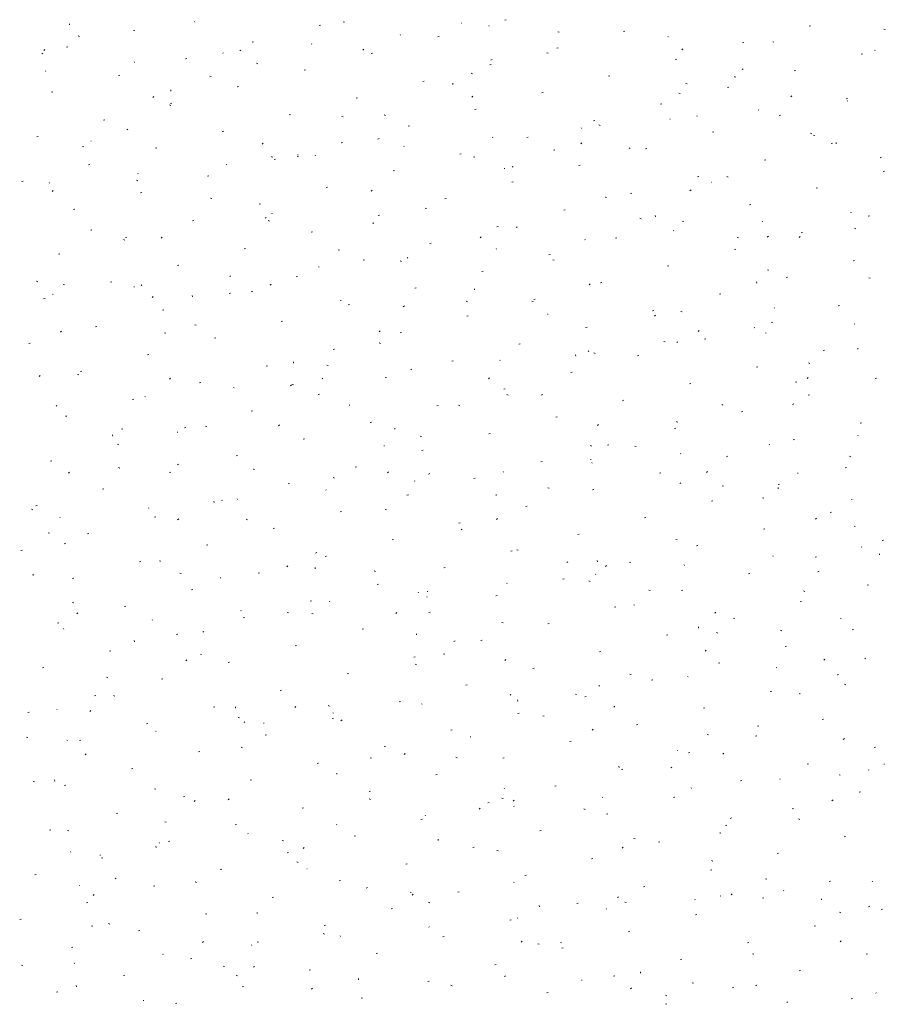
# Model space of a CAD drawing. Extents: x -740 to 300, y 62 to 1112.
# Tile 95 of 187: x -596 to -534, y 901 to 972. Entities that reach past the tile are written whole.
import ezdxf

# ---------------------------------------------------------------- set-up
doc = ezdxf.new("R2010")
doc.units = 0
doc.layers.get('0').update_dxf_attribs({"lineweight": 13})
doc.layers.add('60- 61 allgemeine Ausstattung- 4 Terrassen', color=9, linetype='Continuous', lineweight=9, true_color=0x808080)

# ---------------------------------------------------------------- blocks, each defined once
blk = doc.blocks.new('Referenz-A06CPVBEL0')
at = {"layer": '60- 61 allgemeine Ausstattung- 4 Terrassen', "color": 0}
for p, q in [((-591.953, 971.256), (-591.962, 971.344)), ((-583.037, 971.507), (-583.02, 971.466)), ((-574.131, 971.229), (-574.036, 971.253)), ((-572.409, 971.489), (-572.317, 971.453)), ((-564.002, 971.394), (-563.958, 971.391)), ((-561.982, 971.179), (-562.015, 971.216)), ((-560.875, 971.608), (-560.78, 971.632)), ((-539.138, 971.176), (-539.042, 971.2)), ((-591.348, 970.472), (-591.254, 970.443)), ((-587.388, 970.85), (-587.292, 970.874)), ((-568.313, 970.53), (-568.346, 970.567)), ((-565.65, 970.418), (-565.555, 970.442)), ((-557.079, 970.771), (-556.988, 970.734)), ((-552.394, 970.797), (-552.299, 970.821)), ((-549.238, 970.42), (-549.194, 970.417)), ((-533.803, 970.95), (-533.709, 970.921)), ((-592.163, 969.66), (-592.067, 969.683)), ((-578.906, 970.039), (-578.811, 970.062)), ((-574.644, 969.881), (-574.677, 969.917)), ((-557.169, 969.606), (-557.074, 969.63)), ((-543.913, 969.985), (-543.818, 970.009)), ((-541.75, 970.053), (-541.658, 970.016)), ((-593.942, 969.239), (-593.851, 969.202)), ((-593.713, 969.495), (-593.785, 969.427)), ((-580.975, 969.231), (-581.008, 969.268)), ((-579.722, 969.465), (-579.802, 969.408)), ((-570.942, 969.519), (-571.014, 969.452)), ((-570.425, 969.227), (-570.33, 969.251)), ((-557.87, 969.272), (-557.775, 969.243)), ((-548.17, 969.543), (-548.242, 969.476)), ((-535.432, 969.174), (-535.336, 969.198)), ((-534.474, 969.446), (-534.43, 969.443)), ((-587.306, 968.582), (-587.339, 968.619)), ((-583.682, 968.848), (-583.586, 968.872)), ((-578.612, 968.521), (-578.521, 968.484)), ((-561.944, 968.416), (-561.849, 968.44)), ((-561.79, 968.797), (-561.871, 968.74)), ((-548.688, 968.795), (-548.593, 968.819)), ((-593.638, 967.933), (-593.671, 967.969)), ((-588.457, 967.658), (-588.361, 967.681)), ((-581.936, 967.594), (-581.842, 967.565)), ((-575.2, 968.037), (-575.105, 968.06)), ((-563.283, 967.802), (-563.192, 967.766)), ((-553.463, 967.604), (-553.368, 967.628)), ((-544.436, 967.506), (-544.445, 967.594)), ((-543.858, 968.128), (-543.939, 968.072)), ((-540.207, 967.983), (-540.112, 968.007)), ((-579.976, 966.846), (-579.88, 966.87)), ((-566.719, 967.225), (-566.624, 967.249)), ((-564.58, 967.015), (-564.589, 967.103)), ((-547.953, 967.084), (-547.862, 967.047)), ((-544.982, 966.793), (-544.887, 966.817)), ((-593.232, 966.467), (-593.136, 966.491)), ((-585.927, 966.15), (-585.999, 966.083)), ((-584.724, 966.525), (-584.733, 966.613)), ((-563.155, 966.175), (-563.227, 966.107)), ((-558.238, 966.414), (-558.143, 966.438)), ((-548.457, 966.394), (-548.363, 966.365)), ((-540.384, 966.199), (-540.456, 966.132)), ((-584.816, 965.552), (-584.725, 965.515)), ((-584.751, 965.656), (-584.655, 965.679)), ((-571.494, 966.035), (-571.399, 966.058)), ((-549.757, 965.602), (-549.662, 965.626)), ((-536.501, 965.981), (-536.406, 966.005)), ((-536.402, 965.813), (-536.435, 965.85)), ((-576.27, 964.844), (-576.174, 964.868)), ((-572.524, 964.716), (-572.429, 964.687)), ((-569.487, 964.834), (-569.395, 964.797)), ((-563.013, 965.223), (-562.918, 965.247)), ((-547.169, 964.76), (-547.152, 964.719)), ((-542.734, 965.164), (-542.766, 965.2)), ((-541.276, 964.791), (-541.181, 964.815)), ((-589.526, 964.465), (-589.43, 964.489)), ((-567.788, 964.033), (-567.693, 964.056)), ((-554.532, 964.412), (-554.437, 964.436)), ((-554.157, 964.115), (-554.066, 964.078)), ((-549.065, 964.514), (-549.098, 964.551)), ((-594.301, 963.274), (-594.205, 963.298)), ((-587.784, 963.819), (-587.865, 963.763)), ((-581.045, 963.654), (-580.949, 963.677)), ((-555.396, 963.865), (-555.429, 963.902)), ((-546.051, 963.6), (-545.956, 963.624)), ((-539.045, 963.517), (-538.951, 963.488)), ((-538.827, 963.397), (-538.736, 963.36)), ((-590.445, 962.952), (-590.401, 962.95)), ((-578.14, 962.806), (-578.212, 962.739)), ((-572.564, 962.842), (-572.468, 962.866)), ((-569.853, 963.151), (-569.933, 963.095)), ((-568.058, 962.566), (-568.091, 962.603)), ((-561.727, 963.216), (-561.76, 963.252)), ((-559.307, 963.221), (-559.212, 963.245)), ((-555.369, 962.83), (-555.441, 962.763)), ((-537.57, 962.789), (-537.475, 962.813)), ((-537.207, 962.775), (-537.216, 962.863)), ((-591.02, 962.583), (-590.929, 962.546)), ((-585.82, 962.463), (-585.724, 962.487)), ((-575.681, 961.978), (-575.637, 961.976)), ((-574.389, 961.917), (-574.422, 961.954)), ((-564.082, 962.031), (-563.987, 962.054)), ((-557.351, 962.284), (-557.36, 962.372)), ((-551.921, 962.483), (-552.001, 962.426)), ((-550.826, 962.41), (-550.731, 962.434)), ((-590.595, 961.272), (-590.499, 961.296)), ((-580.721, 961.268), (-580.753, 961.304)), ((-577.495, 961.794), (-577.504, 961.882)), ((-577.339, 961.652), (-577.243, 961.675)), ((-575.69, 961.865), (-575.599, 961.828)), ((-563.111, 961.839), (-563.017, 961.81)), ((-555.601, 961.219), (-555.506, 961.243)), ((-542.345, 961.598), (-542.25, 961.622)), ((-533.989, 961.815), (-534.07, 961.758)), ((-587.052, 960.618), (-587.085, 960.655)), ((-582.114, 960.461), (-582.018, 960.485)), ((-568.858, 960.84), (-568.762, 960.864)), ((-560.917, 961.004), (-560.873, 961.002)), ((-560.361, 961.147), (-560.27, 961.11)), ((-533.864, 960.787), (-533.769, 960.811)), ((-595.37, 960.082), (-595.274, 960.106)), ((-593.383, 959.969), (-593.416, 960.005)), ((-587.178, 960.161), (-587.083, 960.132)), ((-560.376, 960.029), (-560.281, 960.052)), ((-547.12, 960.408), (-547.025, 960.432)), ((-546.154, 960.03), (-546.109, 960.028)), ((-545.031, 960.428), (-544.94, 960.391)), ((-593.125, 959.438), (-593.197, 959.371)), ((-586.889, 959.27), (-586.793, 959.294)), ((-573.633, 959.65), (-573.537, 959.673)), ((-570.354, 959.462), (-570.426, 959.395)), ((-551.895, 959.217), (-551.8, 959.241)), ((-547.582, 959.486), (-547.654, 959.419)), ((-538.639, 959.596), (-538.544, 959.62)), ((-581.894, 958.896), (-581.803, 958.859)), ((-578.408, 958.459), (-578.312, 958.483)), ((-565.152, 958.838), (-565.056, 958.862)), ((-553.699, 958.961), (-553.605, 958.932)), ((-543.414, 958.406), (-543.319, 958.43)), ((-591.664, 958.08), (-591.568, 958.104)), ((-577.506, 957.818), (-577.49, 957.777)), ((-569.927, 957.648), (-569.831, 957.671)), ((-566.565, 958.178), (-566.473, 958.141)), ((-556.67, 958.027), (-556.575, 958.05)), ((-536.148, 957.849), (-536.18, 957.886)), ((-583.183, 957.268), (-583.087, 957.292)), ((-577.915, 957.506), (-577.996, 957.449)), ((-577.765, 957.283), (-577.671, 957.254)), ((-570.266, 957.063), (-570.275, 957.151)), ((-551.235, 957.459), (-551.144, 957.423)), ((-550.122, 957.553), (-550.131, 957.642)), ((-548.189, 957.215), (-548.094, 957.239)), ((-542.479, 957.2), (-542.512, 957.236)), ((-534.933, 957.594), (-534.838, 957.618)), ((-590.41, 956.573), (-590.419, 956.661)), ((-574.702, 956.457), (-574.606, 956.481)), ((-561.446, 956.836), (-561.35, 956.86)), ((-559.983, 956.837), (-560.064, 956.781)), ((-548.81, 956.551), (-548.843, 956.587)), ((-539.708, 956.404), (-539.613, 956.428)), ((-535.905, 956.741), (-535.814, 956.704)), ((-588.098, 955.927), (-588.007, 955.89)), ((-587.958, 956.078), (-587.862, 956.102)), ((-585.338, 956.094), (-585.41, 956.026)), ((-566.221, 955.646), (-566.125, 955.669)), ((-562.567, 956.118), (-562.639, 956.051)), ((-555.141, 955.901), (-555.174, 955.938)), ((-552.964, 956.025), (-552.869, 956.048)), ((-544.286, 956.083), (-544.192, 956.054)), ((-542.052, 956.169), (-542.132, 956.113)), ((-539.796, 956.142), (-539.868, 956.075)), ((-592.733, 954.887), (-592.637, 954.911)), ((-579.477, 955.266), (-579.381, 955.29)), ((-572.768, 955.209), (-572.677, 955.172)), ((-561.472, 955.252), (-561.505, 955.288)), ((-557.74, 954.834), (-557.644, 954.858)), ((-544.483, 955.213), (-544.388, 955.237)), ((-570.996, 954.455), (-570.9, 954.479)), ((-568.353, 954.405), (-568.259, 954.376)), ((-567.803, 954.603), (-567.836, 954.639)), ((-557.439, 954.491), (-557.347, 954.454)), ((-536.002, 954.402), (-535.907, 954.426)), ((-584.252, 954.076), (-584.156, 954.1)), ((-574.135, 953.953), (-574.168, 953.99)), ((-562.515, 953.644), (-562.419, 953.667)), ((-549.258, 954.023), (-549.163, 954.046)), ((-542.109, 953.772), (-542.018, 953.736)), ((-594.302, 952.959), (-594.21, 952.922)), ((-589.027, 952.885), (-588.931, 952.909)), ((-580.466, 953.304), (-580.499, 953.34)), ((-577.552, 952.749), (-577.624, 952.682)), ((-575.771, 953.264), (-575.675, 953.288)), ((-554.781, 952.774), (-554.852, 952.706)), ((-554.034, 952.832), (-553.938, 952.856)), ((-542.893, 952.823), (-542.902, 952.911)), ((-540.777, 953.211), (-540.682, 953.235)), ((-534.874, 953.206), (-534.78, 953.177)), ((-593.128, 952.005), (-593.161, 952.042)), ((-592.419, 952.727), (-592.325, 952.698)), ((-587.361, 952.563), (-587.316, 952.56)), ((-586.797, 952.654), (-586.83, 952.691)), ((-580.546, 952.074), (-580.45, 952.098)), ((-578.972, 952.24), (-578.881, 952.203)), ((-567.29, 952.453), (-567.194, 952.477)), ((-563.037, 952.332), (-563.046, 952.42)), ((-545.552, 952.021), (-545.457, 952.044)), ((-593.802, 951.695), (-593.706, 951.719)), ((-585.978, 951.86), (-586.058, 951.804)), ((-583.181, 951.842), (-583.19, 951.93)), ((-572.597, 951.589), (-572.553, 951.586)), ((-563.642, 951.522), (-563.551, 951.485)), ((-558.94, 951.527), (-558.846, 951.499)), ((-558.809, 951.642), (-558.713, 951.665)), ((-585.321, 950.883), (-585.225, 950.907)), ((-572.065, 951.262), (-571.969, 951.286)), ((-568.046, 951.192), (-568.127, 951.136)), ((-550.328, 950.83), (-550.232, 950.854)), ((-548.313, 950.804), (-548.222, 950.767)), ((-541.638, 951.071), (-541.622, 951.03)), ((-537.071, 951.209), (-536.976, 951.233)), ((-576.84, 950.072), (-576.744, 950.096)), ((-563.584, 950.451), (-563.488, 950.475)), ((-557.833, 950.615), (-557.789, 950.612)), ((-550.114, 950.524), (-550.195, 950.467)), ((-541.846, 950.019), (-541.751, 950.042)), ((-592.537, 949.381), (-592.609, 949.314)), ((-590.096, 949.693), (-590, 949.717)), ((-585.176, 949.271), (-585.085, 949.235)), ((-583.007, 949.849), (-582.913, 949.821)), ((-569.765, 949.405), (-569.837, 949.338)), ((-568.359, 949.26), (-568.263, 949.284)), ((-555.103, 949.64), (-555.007, 949.663)), ((-546.994, 949.429), (-547.066, 949.362)), ((-543.069, 949.641), (-543.025, 949.638)), ((-542.224, 949.236), (-542.257, 949.273)), ((-535.893, 949.886), (-535.926, 949.922)), ((-594.871, 948.502), (-594.776, 948.526)), ((-581.615, 948.881), (-581.519, 948.905)), ((-569.846, 948.553), (-569.755, 948.516)), ((-549.528, 948.65), (-549.434, 948.621)), ((-548.555, 948.587), (-548.588, 948.623)), ((-546.622, 948.828), (-546.526, 948.852)), ((-573.134, 948.07), (-573.038, 948.094)), ((-559.878, 948.449), (-559.782, 948.473)), ((-554.886, 947.937), (-554.919, 947.974)), ((-554.517, 947.835), (-554.425, 947.798)), ((-538.14, 948.017), (-538.045, 948.041)), ((-535.664, 948.092), (-535.673, 948.18)), ((-586.39, 947.691), (-586.294, 947.715)), ((-575.952, 947.111), (-575.961, 947.199)), ((-564.653, 947.258), (-564.557, 947.282)), ((-561.217, 947.288), (-561.25, 947.325)), ((-555.808, 947.601), (-555.817, 947.69)), ((-551.397, 947.638), (-551.301, 947.661)), ((-591.165, 946.5), (-591.07, 946.524)), ((-577.909, 946.879), (-577.813, 946.903)), ((-573.594, 946.972), (-573.5, 946.943)), ((-567.549, 946.639), (-567.582, 946.675)), ((-556.172, 946.447), (-556.076, 946.471)), ((-542.916, 946.826), (-542.82, 946.85)), ((-539.187, 947.117), (-539.096, 947.08)), ((-594.04, 946.215), (-594.121, 946.158)), ((-591.38, 946.303), (-591.288, 946.266)), ((-584.75, 946.037), (-584.822, 945.97)), ((-573.88, 945.989), (-573.913, 946.026)), ((-569.428, 946.068), (-569.332, 946.092)), ((-561.979, 946.061), (-562.051, 945.994)), ((-540.115, 945.772), (-540.021, 945.743)), ((-539.208, 946.085), (-539.279, 946.018)), ((-534.434, 946.015), (-534.339, 946.039)), ((-582.684, 945.689), (-582.588, 945.713)), ((-580.211, 945.34), (-580.244, 945.377)), ((-576.108, 945.547), (-576.189, 945.49)), ((-576.05, 945.584), (-575.959, 945.548)), ((-560.947, 945.256), (-560.851, 945.28)), ((-547.691, 945.636), (-547.595, 945.659)), ((-587.459, 944.498), (-587.364, 944.522)), ((-586.542, 944.691), (-586.575, 944.727)), ((-574.203, 944.877), (-574.107, 944.901)), ((-560.72, 944.866), (-560.629, 944.829)), ((-558.177, 944.878), (-558.257, 944.822)), ((-552.466, 944.445), (-552.37, 944.469)), ((-539.21, 944.824), (-539.114, 944.848)), ((-592.873, 944.041), (-592.906, 944.078)), ((-578.978, 943.687), (-578.882, 943.711)), ((-571.976, 944.13), (-571.959, 944.089)), ((-565.722, 944.066), (-565.626, 944.09)), ((-564.182, 944.094), (-564.088, 944.065)), ((-545.391, 944.148), (-545.3, 944.111)), ((-543.985, 943.634), (-543.889, 943.657)), ((-540.245, 944.21), (-540.326, 944.153)), ((-592.234, 943.308), (-592.139, 943.331)), ((-557.241, 943.254), (-557.145, 943.278)), ((-548.579, 942.871), (-548.588, 942.959)), ((-588.248, 942.416), (-588.154, 942.387)), ((-583.753, 942.496), (-583.658, 942.52)), ((-582.254, 942.616), (-582.162, 942.579)), ((-576.964, 942.693), (-577.036, 942.625)), ((-570.497, 942.875), (-570.401, 942.899)), ((-568.723, 942.38), (-568.732, 942.468)), ((-554.192, 942.717), (-554.264, 942.65)), ((-548.76, 942.443), (-548.664, 942.467)), ((-535.504, 942.822), (-535.408, 942.846)), ((-588.867, 941.89), (-588.876, 941.978)), ((-584.276, 942.173), (-584.232, 942.17)), ((-575.272, 941.685), (-575.176, 941.709)), ((-566.924, 941.897), (-566.833, 941.86)), ((-562.016, 942.064), (-561.92, 942.088)), ((-540.279, 941.632), (-540.183, 941.655)), ((-535.638, 941.922), (-535.671, 941.958)), ((-588.528, 941.306), (-588.433, 941.329)), ((-569.512, 941.199), (-569.468, 941.196)), ((-566.791, 940.873), (-566.695, 940.897)), ((-554.769, 941.216), (-554.675, 941.188)), ((-553.535, 941.252), (-553.439, 941.276)), ((-551.595, 941.179), (-551.503, 941.142)), ((-541.969, 941.272), (-542.002, 941.309)), ((-593.303, 940.115), (-593.208, 940.139)), ((-580.047, 940.494), (-579.952, 940.518)), ((-554.749, 940.225), (-554.704, 940.222)), ((-548.3, 940.623), (-548.333, 940.66)), ((-545.054, 940.441), (-544.958, 940.465)), ((-536.265, 940.461), (-536.174, 940.424)), ((-588.457, 939.647), (-588.366, 939.61)), ((-584.171, 939.901), (-584.252, 939.845)), ((-578.836, 939.538), (-578.742, 939.51)), ((-571.566, 939.683), (-571.47, 939.707)), ((-558.31, 940.062), (-558.214, 940.086)), ((-554.632, 939.974), (-554.664, 940.01)), ((-536.573, 939.63), (-536.477, 939.653)), ((-591.949, 939.324), (-592.021, 939.257)), ((-584.822, 939.304), (-584.727, 939.327)), ((-573.128, 938.929), (-573.037, 938.892)), ((-569.177, 939.348), (-569.249, 939.281)), ((-567.294, 938.675), (-567.327, 938.712)), ((-566.239, 939.233), (-566.32, 939.176)), ((-563.085, 938.871), (-562.989, 938.895)), ((-560.963, 939.324), (-560.996, 939.361)), ((-549.829, 939.25), (-549.733, 939.274)), ((-546.406, 939.373), (-546.478, 939.305)), ((-539.985, 939.251), (-539.941, 939.248)), ((-589.597, 938.113), (-589.502, 938.137)), ((-576.341, 938.492), (-576.246, 938.516)), ((-573.625, 938.026), (-573.658, 938.062)), ((-557.798, 938.21), (-557.707, 938.173)), ((-554.604, 938.06), (-554.508, 938.084)), ((-548.307, 938.564), (-548.388, 938.508)), ((-545.357, 938.339), (-545.263, 938.31)), ((-541.349, 938.14), (-541.359, 938.228)), ((-541.348, 938.439), (-541.252, 938.463)), ((-581.116, 937.302), (-581.021, 937.325)), ((-579.956, 937.376), (-579.989, 937.413)), ((-567.86, 937.681), (-567.764, 937.705)), ((-561.494, 937.649), (-561.503, 937.737)), ((-542.469, 937.492), (-542.377, 937.455)), ((-536.108, 937.383), (-536.091, 937.342)), ((-594.661, 936.678), (-594.57, 936.641)), ((-594.372, 936.923), (-594.277, 936.946)), ((-586.287, 936.727), (-586.32, 936.764)), ((-581.638, 937.159), (-581.647, 937.247)), ((-569.423, 936.661), (-569.329, 936.632)), ((-559.379, 936.869), (-559.283, 936.893)), ((-546.123, 937.248), (-546.027, 937.272)), ((-592.619, 936.078), (-592.651, 936.114)), ((-585.891, 936.111), (-585.796, 936.135)), ((-584.162, 935.98), (-584.234, 935.913)), ((-579.332, 935.96), (-579.24, 935.923)), ((-572.635, 936.49), (-572.54, 936.514)), ((-561.391, 936.004), (-561.463, 935.937)), ((-550.898, 936.058), (-550.802, 936.082)), ((-538.619, 936.028), (-538.691, 935.961)), ((-537.642, 936.437), (-537.546, 936.461)), ((-577.41, 935.3), (-577.315, 935.323)), ((-564.154, 935.679), (-564.058, 935.703)), ((-564.002, 935.241), (-563.911, 935.205)), ((-542.417, 935.246), (-542.321, 935.27)), ((-535.944, 935.461), (-535.85, 935.432)), ((-593.49, 934.983), (-593.396, 934.954)), ((-590.666, 934.921), (-590.571, 934.944)), ((-568.929, 934.488), (-568.834, 934.512)), ((-555.673, 934.867), (-555.577, 934.891)), ((-548.672, 934.523), (-548.581, 934.486)), ((-592.233, 934.256), (-592.314, 934.199)), ((-582.185, 934.109), (-582.09, 934.133)), ((-560.011, 933.783), (-559.917, 933.754)), ((-547.192, 934.056), (-547.096, 934.08)), ((-535.383, 933.958), (-535.416, 933.995)), ((-533.936, 934.435), (-533.84, 934.459)), ((-595.441, 933.73), (-595.346, 933.754)), ((-574.302, 933.587), (-574.382, 933.531)), ((-573.704, 933.298), (-573.609, 933.321)), ((-560.448, 933.677), (-560.352, 933.701)), ((-541.714, 933.309), (-541.747, 933.345)), ((-538.711, 933.244), (-538.615, 933.268)), ((-534.12, 933.409), (-534.13, 933.497)), ((-586.96, 932.919), (-586.865, 932.942)), ((-585.535, 932.991), (-585.444, 932.954)), ((-576.376, 932.636), (-576.448, 932.569)), ((-574.409, 932.428), (-574.418, 932.516)), ((-565.223, 932.486), (-565.128, 932.51)), ((-556.37, 932.919), (-556.451, 932.863)), ((-554.264, 932.919), (-554.274, 933.007)), ((-553.604, 932.66), (-553.676, 932.593)), ((-551.967, 932.865), (-551.871, 932.889)), ((-548.046, 932.659), (-548.079, 932.696)), ((-594.553, 931.938), (-594.562, 932.026)), ((-591.735, 931.728), (-591.64, 931.752)), ((-584.077, 932.105), (-583.983, 932.076)), ((-581.192, 931.784), (-581.147, 931.781)), ((-578.479, 932.107), (-578.384, 932.131)), ((-570.206, 932.273), (-570.115, 932.236)), ((-556.742, 931.675), (-556.646, 931.699)), ((-554.377, 932.01), (-554.41, 932.046)), ((-543.486, 932.054), (-543.39, 932.078)), ((-538.438, 932.251), (-538.519, 932.194)), ((-569.998, 931.296), (-569.903, 931.319)), ((-560.708, 931.361), (-560.741, 931.397)), ((-554.876, 931.554), (-554.785, 931.518)), ((-535.005, 931.242), (-534.909, 931.266)), ((-583.254, 930.917), (-583.159, 930.94)), ((-567.039, 930.711), (-567.072, 930.748)), ((-566.445, 930.441), (-566.428, 930.4)), ((-566.428, 930.81), (-566.384, 930.807)), ((-561.517, 930.484), (-561.422, 930.508)), ((-550.599, 930.905), (-550.504, 930.877)), ((-548.261, 930.863), (-548.165, 930.887)), ((-539.547, 930.836), (-539.455, 930.799)), ((-591.739, 930.022), (-591.648, 929.985)), ((-588.029, 929.726), (-587.934, 929.75)), ((-574.773, 930.105), (-574.678, 930.129)), ((-573.37, 930.062), (-573.403, 930.098)), ((-553.036, 929.673), (-552.94, 929.697)), ((-551.664, 929.836), (-551.62, 929.833)), ((-539.78, 930.052), (-539.684, 930.076)), ((-591.36, 929.267), (-591.432, 929.2)), ((-579.701, 929.413), (-579.734, 929.449)), ((-579.548, 928.915), (-579.453, 928.938)), ((-576.41, 929.304), (-576.318, 929.267)), ((-574.665, 929.227), (-574.571, 929.199)), ((-568.589, 929.292), (-568.661, 929.224)), ((-566.292, 929.294), (-566.197, 929.317)), ((-545.818, 929.316), (-545.89, 929.249)), ((-544.555, 928.861), (-544.459, 928.885)), ((-536.9, 928.862), (-536.856, 928.859)), ((-592.804, 928.535), (-592.709, 928.559)), ((-592.364, 928.114), (-592.397, 928.15)), ((-586.033, 928.763), (-586.066, 928.8)), ((-561.08, 928.586), (-560.989, 928.549)), ((-557.811, 928.482), (-557.716, 928.506)), ((-547.035, 928.188), (-547.045, 928.276)), ((-584.323, 927.724), (-584.228, 927.748)), ((-582.364, 927.942), (-582.445, 927.885)), ((-571.067, 928.103), (-570.972, 928.127)), ((-567.179, 927.697), (-567.189, 927.785)), ((-549.33, 927.671), (-549.234, 927.695)), ((-545.75, 927.867), (-545.659, 927.83)), ((-541.186, 928.028), (-541.092, 927.999)), ((-536.074, 928.05), (-535.978, 928.074)), ((-587.323, 927.207), (-587.333, 927.295)), ((-575.842, 926.913), (-575.747, 926.936)), ((-564.432, 927.274), (-564.513, 927.217)), ((-562.586, 927.292), (-562.491, 927.315)), ((-540.849, 926.859), (-540.753, 926.883)), ((-589.098, 926.533), (-589.003, 926.557)), ((-582.613, 926.335), (-582.522, 926.298)), ((-567.361, 926.101), (-567.266, 926.125)), ((-565.253, 926.35), (-565.158, 926.321)), ((-554.105, 926.48), (-554.01, 926.504)), ((-546.501, 926.605), (-546.581, 926.549)), ((-535.129, 925.994), (-535.161, 926.031)), ((-593.874, 925.343), (-593.778, 925.367)), ((-583.574, 925.923), (-583.646, 925.856)), ((-580.617, 925.722), (-580.522, 925.746)), ((-567.284, 925.617), (-567.192, 925.58)), ((-560.803, 925.947), (-560.875, 925.88)), ((-545.624, 925.669), (-545.528, 925.693)), ((-541.46, 925.345), (-541.493, 925.381)), ((-538.031, 925.972), (-538.103, 925.904)), ((-589.319, 924.672), (-589.225, 924.643)), ((-572.136, 924.911), (-572.041, 924.934)), ((-558.88, 925.29), (-558.785, 925.313)), ((-551.954, 924.899), (-551.863, 924.862)), ((-547.791, 924.695), (-547.824, 924.732)), ((-537.143, 924.857), (-537.047, 924.881)), ((-585.392, 924.531), (-585.297, 924.555)), ((-563.655, 924.099), (-563.56, 924.123)), ((-554.122, 924.046), (-554.155, 924.083)), ((-550.399, 924.478), (-550.304, 924.502)), ((-536.625, 924.18), (-536.533, 924.143)), ((-590.168, 923.341), (-590.072, 923.365)), ((-588.817, 923.366), (-588.726, 923.33)), ((-576.911, 923.72), (-576.816, 923.744)), ((-560.453, 923.397), (-560.486, 923.433)), ((-555.84, 923.472), (-555.746, 923.443)), ((-555.174, 923.288), (-555.079, 923.311)), ((-541.918, 923.667), (-541.822, 923.691)), ((-539.806, 923.457), (-539.816, 923.545)), ((-581.686, 922.529), (-581.591, 922.553)), ((-580.094, 922.476), (-580.104, 922.564)), ((-575.787, 922.579), (-575.859, 922.512)), ((-573.487, 922.648), (-573.396, 922.611)), ((-568.43, 922.909), (-568.335, 922.932)), ((-566.784, 922.747), (-566.817, 922.784)), ((-559.95, 922.966), (-559.96, 923.055)), ((-553.016, 922.603), (-553.088, 922.536)), ((-594.943, 922.15), (-594.847, 922.174)), ((-592.871, 922.368), (-592.827, 922.365)), ((-590.427, 922.296), (-590.507, 922.24)), ((-573.116, 922.098), (-573.148, 922.135)), ((-559.949, 922.097), (-559.854, 922.121)), ((-558.158, 921.93), (-558.067, 921.893)), ((-546.693, 922.476), (-546.598, 922.5)), ((-586.462, 921.339), (-586.366, 921.363)), ((-579.907, 921.794), (-579.812, 921.765)), ((-579.447, 921.449), (-579.48, 921.485)), ((-578.107, 921.394), (-578.063, 921.391)), ((-573.205, 921.718), (-573.11, 921.742)), ((-572.495, 921.628), (-572.576, 921.572)), ((-551.468, 921.286), (-551.373, 921.309)), ((-542.828, 921.211), (-542.737, 921.175)), ((-538.212, 921.665), (-538.116, 921.689)), ((-585.778, 920.799), (-585.811, 920.836)), ((-577.98, 920.527), (-577.885, 920.551)), ((-564.724, 920.907), (-564.629, 920.93)), ((-563.344, 920.42), (-563.299, 920.417)), ((-554.563, 920.96), (-554.644, 920.903)), ((-546.428, 920.594), (-546.334, 920.566)), ((-542.987, 920.474), (-542.892, 920.498)), ((-595.021, 920.398), (-594.93, 920.361)), ((-592.109, 920.15), (-592.142, 920.187)), ((-591.237, 920.148), (-591.141, 920.172)), ((-569.499, 919.716), (-569.404, 919.74)), ((-556.243, 920.095), (-556.148, 920.119)), ((-536.631, 920.292), (-536.712, 920.235)), ((-590.772, 919.211), (-590.844, 919.143)), ((-582.756, 919.337), (-582.66, 919.361)), ((-579.691, 919.679), (-579.6, 919.642)), ((-568.001, 919.235), (-568.073, 919.168)), ((-548.58, 919.446), (-548.536, 919.443)), ((-547.762, 919.284), (-547.667, 919.307)), ((-545.23, 919.259), (-545.302, 919.192)), ((-534.506, 919.663), (-534.41, 919.687)), ((-574.274, 918.525), (-574.179, 918.549)), ((-570.494, 918.916), (-570.4, 918.888)), ((-564.362, 918.961), (-564.27, 918.924)), ((-561.018, 918.905), (-560.923, 918.928)), ((-552.721, 918.236), (-552.73, 918.324)), ((-539.281, 918.472), (-539.186, 918.496)), ((-533.816, 918.472), (-533.772, 918.469)), ((-587.531, 918.146), (-587.435, 918.17)), ((-572.865, 917.745), (-572.875, 917.833)), ((-565.793, 917.714), (-565.698, 917.738)), ((-552.537, 918.093), (-552.442, 918.117)), ((-549.032, 918.243), (-548.941, 918.206)), ((-537.015, 917.717), (-536.921, 917.688)), ((-534.874, 918.03), (-534.907, 918.067)), ((-594.561, 917.238), (-594.466, 917.21)), ((-593.009, 917.255), (-593.019, 917.343)), ((-592.306, 916.956), (-592.21, 916.98)), ((-579.05, 917.335), (-578.954, 917.359)), ((-557.312, 916.903), (-557.217, 916.926)), ((-544.056, 917.282), (-543.961, 917.306)), ((-541.205, 917.381), (-541.238, 917.418)), ((-585.895, 916.711), (-585.804, 916.674)), ((-570.568, 916.523), (-570.473, 916.547)), ((-560.914, 916.752), (-560.898, 916.711)), ((-547.536, 916.732), (-547.569, 916.768)), ((-535.575, 916.47), (-535.48, 916.494)), ((-583.825, 916.144), (-583.729, 916.168)), ((-582.986, 915.866), (-583.058, 915.799)), ((-580.558, 915.983), (-580.638, 915.926)), ((-570.565, 915.992), (-570.474, 915.955)), ((-562.087, 915.712), (-561.992, 915.736)), ((-561.082, 916.039), (-560.988, 916.01)), ((-560.214, 915.891), (-560.286, 915.823)), ((-553.867, 916.082), (-553.9, 916.119)), ((-548.831, 916.091), (-548.736, 916.115)), ((-537.443, 915.915), (-537.515, 915.848)), ((-588.6, 914.954), (-588.504, 914.978)), ((-575.344, 915.333), (-575.248, 915.357)), ((-566.53, 914.784), (-566.563, 914.82)), ((-562.626, 915.314), (-562.706, 915.258)), ((-560.198, 915.433), (-560.231, 915.47)), ((-555.236, 915.274), (-555.145, 915.237)), ((-553.606, 914.901), (-553.511, 914.924)), ((-540.35, 915.28), (-540.255, 915.304)), ((-585.148, 914.361), (-585.054, 914.332)), ((-580.119, 914.142), (-580.023, 914.166)), ((-572.861, 914.134), (-572.894, 914.171)), ((-566.862, 914.521), (-566.767, 914.545)), ((-545.125, 914.089), (-545.03, 914.113)), ((-544.694, 914.646), (-544.775, 914.59)), ((-539.906, 914.556), (-539.815, 914.519)), ((-593.375, 913.763), (-593.279, 913.787)), ((-592.099, 913.742), (-592.007, 913.705)), ((-579.192, 913.485), (-579.225, 913.522)), ((-558.381, 913.71), (-558.286, 913.734)), ((-545.492, 913.505), (-545.501, 913.593)), ((-585.523, 912.836), (-585.556, 912.872)), ((-584.894, 912.952), (-584.798, 912.976)), ((-576.769, 913.023), (-576.678, 912.987)), ((-571.638, 913.331), (-571.542, 913.355)), ((-565.636, 913.014), (-565.645, 913.103)), ((-551.669, 913.161), (-551.575, 913.132)), ((-549.9, 912.899), (-549.805, 912.922)), ((-536.644, 913.278), (-536.549, 913.302)), ((-591.854, 912.186), (-591.887, 912.223)), ((-589.787, 911.978), (-589.742, 911.976)), ((-585.78, 912.524), (-585.79, 912.612)), ((-576.413, 912.14), (-576.317, 912.164)), ((-575.199, 912.522), (-575.271, 912.455)), ((-563.156, 912.519), (-563.061, 912.543)), ((-561.44, 912.305), (-561.348, 912.268)), ((-552.428, 912.546), (-552.5, 912.479)), ((-541.419, 912.087), (-541.324, 912.111)), ((-589.669, 911.761), (-589.573, 911.785)), ((-575.736, 911.483), (-575.642, 911.454)), ((-567.932, 911.329), (-567.836, 911.353)), ((-554.675, 911.708), (-554.58, 911.732)), ((-546.11, 911.587), (-546.019, 911.55)), ((-594.444, 910.571), (-594.348, 910.594)), ((-581.188, 910.95), (-581.092, 910.974)), ((-575.023, 911.004), (-574.979, 911.002)), ((-546.194, 910.897), (-546.099, 910.92)), ((-588.62, 910.337), (-588.701, 910.281)), ((-582.973, 910.055), (-582.882, 910.018)), ((-572.707, 910.138), (-572.611, 910.162)), ((-560.259, 910.03), (-560.215, 910.028)), ((-559.45, 910.517), (-559.355, 910.541)), ((-542.257, 910.283), (-542.163, 910.255)), ((-537.713, 910.085), (-537.618, 910.109)), ((-534.619, 910.067), (-534.652, 910.103)), ((-591.252, 909.811), (-591.235, 909.769)), ((-590.184, 909.154), (-590.256, 909.087)), ((-585.963, 909.759), (-585.867, 909.783)), ((-570.688, 909.669), (-570.769, 909.613)), ((-567.643, 909.336), (-567.552, 909.3)), ((-567.413, 909.178), (-567.485, 909.111)), ((-564.226, 909.327), (-564.13, 909.351)), ((-550.969, 909.706), (-550.874, 909.73)), ((-544.641, 909.202), (-544.713, 909.135)), ((-540.95, 909.417), (-540.983, 909.454)), ((-590.738, 908.569), (-590.642, 908.592)), ((-577.482, 908.948), (-577.386, 908.972)), ((-566.323, 908.605), (-566.229, 908.576)), ((-555.744, 908.515), (-555.649, 908.539)), ((-552.757, 909.001), (-552.837, 908.944)), ((-552.314, 908.618), (-552.222, 908.581)), ((-547.281, 908.768), (-547.314, 908.805)), ((-545.495, 909.056), (-545.451, 909.053)), ((-542.488, 908.895), (-542.393, 908.918)), ((-538.263, 908.774), (-538.272, 908.862)), ((-582.257, 907.757), (-582.161, 907.781)), ((-578.551, 907.793), (-578.56, 907.881)), ((-569.001, 908.136), (-568.905, 908.16)), ((-558.407, 908.284), (-558.416, 908.372)), ((-553.613, 908.119), (-553.645, 908.155)), ((-536.984, 907.9), (-536.893, 907.863)), ((-534.825, 908.332), (-534.905, 908.276)), ((-534.007, 908.083), (-533.912, 908.107)), ((-595.513, 907.378), (-595.417, 907.402)), ((-589.177, 907.086), (-589.085, 907.049)), ((-560.52, 907.325), (-560.424, 907.349)), ((-559.944, 907.469), (-559.977, 907.506)), ((-547.263, 907.704), (-547.168, 907.728)), ((-590.39, 906.927), (-590.296, 906.898)), ((-587.032, 906.567), (-586.936, 906.59)), ((-573.847, 906.368), (-573.756, 906.331)), ((-573.776, 906.946), (-573.68, 906.97)), ((-566.275, 906.82), (-566.308, 906.856)), ((-552.038, 906.513), (-551.943, 906.537)), ((-538.782, 906.893), (-538.687, 906.916)), ((-582.398, 905.81), (-582.47, 905.742)), ((-578.551, 905.755), (-578.455, 905.779)), ((-572.606, 906.171), (-572.639, 906.207)), ((-565.295, 906.134), (-565.199, 906.158)), ((-559.626, 905.834), (-559.698, 905.767)), ((-558.517, 905.649), (-558.426, 905.612)), ((-556.911, 905.728), (-556.817, 905.699)), ((-543.557, 905.702), (-543.462, 905.726)), ((-536.855, 905.858), (-536.927, 905.791)), ((-591.807, 905.376), (-591.711, 905.4)), ((-578.937, 905.521), (-578.97, 905.558)), ((-570.07, 904.944), (-569.974, 904.968)), ((-556.814, 905.323), (-556.718, 905.347)), ((-591.6, 904.223), (-591.632, 904.259)), ((-585.268, 904.872), (-585.301, 904.908)), ((-583.326, 904.565), (-583.23, 904.588)), ((-548.332, 904.511), (-548.237, 904.535)), ((-543.188, 904.931), (-543.097, 904.894)), ((-535.076, 904.891), (-534.981, 904.914)), ((-595.38, 904.117), (-595.289, 904.08)), ((-580.977, 904.05), (-580.883, 904.021)), ((-578.751, 904.024), (-578.831, 903.967)), ((-574.845, 903.753), (-574.749, 903.777)), ((-561.589, 904.132), (-561.493, 904.156)), ((-551.178, 903.553), (-551.187, 903.641)), ((-539.851, 903.7), (-539.756, 903.724)), ((-588.101, 903.374), (-588.005, 903.398)), ((-580.051, 903.399), (-579.96, 903.362)), ((-571.322, 903.062), (-571.331, 903.15)), ((-566.364, 902.942), (-566.268, 902.966)), ((-560.819, 903.355), (-560.9, 903.299)), ((-555.384, 903.064), (-555.367, 903.022)), ((-553.108, 903.321), (-553.012, 903.345)), ((-547.498, 902.85), (-547.404, 902.821)), ((-592.876, 902.184), (-592.781, 902.207)), ((-591.466, 902.572), (-591.475, 902.66)), ((-579.62, 902.563), (-579.524, 902.586)), ((-574.611, 902.465), (-574.683, 902.398)), ((-564.721, 902.681), (-564.63, 902.644)), ((-557.883, 902.13), (-557.787, 902.154)), ((-551.84, 902.49), (-551.912, 902.422)), ((-544.626, 902.509), (-544.531, 902.533)), ((-542.887, 902.687), (-542.968, 902.631)), ((-534.364, 902.103), (-534.397, 902.139)), ((-586.702, 901.589), (-586.658, 901.586)), ((-571.139, 901.751), (-571.043, 901.775)), ((-549.392, 901.962), (-549.3, 901.925)), ((-540.695, 901.454), (-540.728, 901.49)), ((-536.145, 901.698), (-536.05, 901.722)), ((-584.395, 901.372), (-584.299, 901.396)), ((-549.402, 901.319), (-549.306, 901.343))]:
    blk.add_line(p, q, dxfattribs=at)

msp = doc.modelspace()

# ---------------------------------------------------------------- block references
at = {"color": 8, "lineweight": 13, "ltscale": 0.13, "true_color": 0x808080}
msp.add_blockref('Referenz-A06CPVBEL0', (0, 0), dxfattribs=at)

doc.saveas('drawing.dxf')
